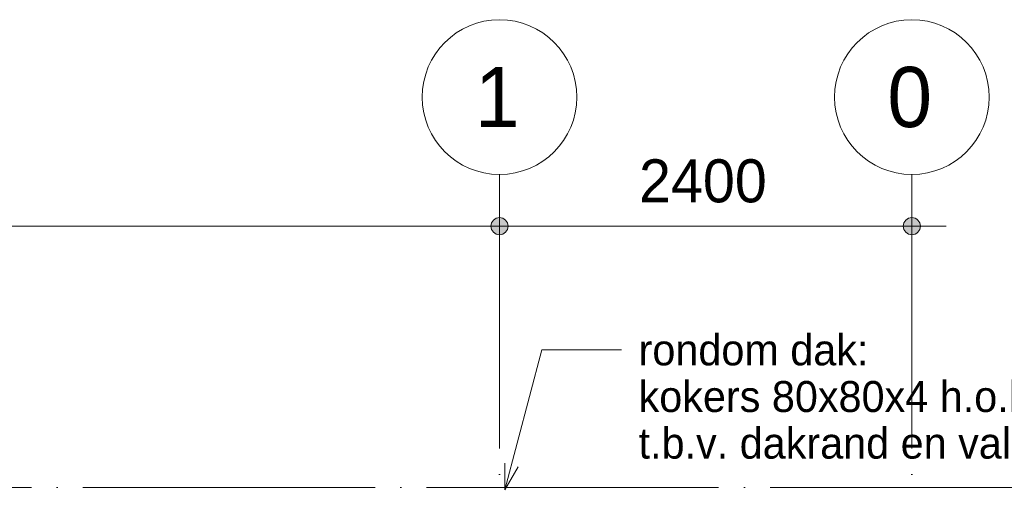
# Model space of a CAD drawing. Header units: millimetres. Extents: x 4517 to 474157, y -4632 to 9900.
# Tile 112 of 114: x 436534 to 442265, y 7158 to 9900. Entities that reach past the tile are written whole.
import ezdxf

# ---------------------------------------------------------------- set-up
doc = ezdxf.new("R2010")
doc.units = ezdxf.units.MM
doc.linetypes.add('WSP_stramienlijn', pattern=[2000, 1700, -150, 0, -150])
for name, color, linetype, lineweight in [('00_maatvoering', 8, 'Continuous', 13), ('00_maatvoering-100', 8, 'Continuous', 13), ('00_text', 7, 'Continuous', 13), ('07_stramien', 4, 'Continuous', 13), ('07_stramien - levels', 7, 'Continuous', 13)]:
    doc.layers.add(name, color=color, linetype=linetype, lineweight=lineweight)
doc.styles.add('Revittext', font='txt', dxfattribs={"height": 250})
doc.styles.add('Revittext_1', font='txt', dxfattribs={"height": 180})
doc.styles.add('Revittext_2', font='txt', dxfattribs={"height": 350})
doc.dimstyles.new('WSP_25_-_transparant', dxfattribs={"dimscale": 304.8, "dimtxt": 252.223969, "dimasz": 1.312336, "dimexe": 0.656168, "dimexo": 0.0625, "dimgap": 0.213255, "dimtad": 1, "dimdec": 0, "dimzin": 0, "dimdsep": 46, "dimtxsty": 'Revittext', "dimblk1": 'DOTSMALL', "dimblk2": 'DOTSMALL', "dimsah": 1, "dimcen": 0.09, "dimdle": 0.656168, "dimazin": 0, "dimtfac": 1, "dimtdec": 4, "dimtix": 1, "dimtmove": 0, "dimatfit": 3, "dimfxl": 0.656168, "dimfxlon": 1, "dimtvp": 1, "dimtolj": 1, "dimtzin": 0, "dimarcsym": 2})

# ---------------------------------------------------------------- blocks, each defined once
blk = doc.blocks.new('Grid - Stramienbol 9_0mm-3500-as H')
at = {"layer": '07_stramien'}
blk.add_circle((-5000, 9450), 450, dxfattribs=at)
blk = doc.blocks.new('DIMBLOCK114-as H')
at = {"layer": '00_maatvoering-100'}
h = blk.add_hatch(color=256, dxfattribs=at)
edge = h.paths.add_edge_path()
edge.add_arc((439326.9, 8699.4), 50, 0, 360)
h = blk.add_hatch(color=256, dxfattribs=at)
edge = h.paths.add_edge_path()
edge.add_arc((441726.9, 8699.4), 50, 0, 360)
for p, q in [((439326.9, 8499.4), (439326.9, 8899.4)), ((441726.9, 8499.4), (441726.9, 8899.4)), ((441926.9, 8699.4), (439326.9, 8699.4)), ((439326.9, 8699.4), (439326.9, 8499.4)), ((441726.9, 8699.4), (441726.9, 8499.4))]:
    blk.add_line(p, q, dxfattribs=at)
for centre in [(439326.9, 8699.4), (441726.9, 8699.4)]:
    blk.add_circle(centre, 50, dxfattribs=at)
at = {"layer": '00_maatvoering-100', "color": 0, "insert": (440138.8, 9088.1), "char_height": 250, "width": 931.288, "attachment_point": 1, "line_spacing_factor": 0.931288, "style": 'Revittext'}
blk.add_mtext('2400', dxfattribs=at)
blk = doc.blocks.new('_DotSmall')
at = {"color": 0, "linetype": 'ByBlock', "const_width": 0.5}
blk.add_lwpolyline([(-0.0625, 0, 1), (0.0625, 0, 1)], format="xyb", close=True, dxfattribs=at)
blk = doc.blocks.new('DIMBLOCK115-as H')
at = {"layer": '00_maatvoering-100'}
h = blk.add_hatch(color=256, dxfattribs=at)
edge = h.paths.add_edge_path()
edge.add_arc((432126.9, 8699.4), 50, 0, 360)
h = blk.add_hatch(color=256, dxfattribs=at)
edge = h.paths.add_edge_path()
edge.add_arc((439326.9, 8699.4), 50, 0, 360)
for p, q in [((432126.9, 8499.4), (432126.9, 8899.4)), ((439326.9, 8499.4), (439326.9, 8899.4)), ((439326.9, 8699.4), (432126.9, 8699.4)), ((432126.9, 8699.4), (432126.9, 8499.4)), ((439326.9, 8699.4), (439326.9, 8499.4))]:
    blk.add_line(p, q, dxfattribs=at)
for centre in [(432126.9, 8699.4), (439326.9, 8699.4)]:
    blk.add_circle(centre, 50, dxfattribs=at)
at = {"layer": '00_maatvoering-100', "color": 0, "insert": (435338.8, 9088.1), "char_height": 250, "width": 931.288, "attachment_point": 1, "line_spacing_factor": 0.931288, "style": 'Revittext'}
blk.add_mtext('7200', dxfattribs=at)

msp = doc.modelspace()

# ---------------------------------------------------------------- linework, layer by layer
at = {"layer": '00_text', "color": 250, "lineweight": 18}
for p, q in [((439358, 7165.3), (439573.5, 7980)), ((439573.5, 7980), (440036.4, 7980)), ((439358, 7165.3), (439357.5, 7320.5)), ((439358, 7165.3), (439435.2, 7300))]:
    msp.add_line(p, q, dxfattribs=at)
at = {"layer": '07_stramien', "linetype": 'WSP_stramienlijn'}
for p, q in [((439326.9, -4594.5), (439326.9, 9000)), ((441726.9, -4594.5), (441726.9, 9000))]:
    msp.add_line(p, q, dxfattribs=at)
at = {"layer": '07_stramien - levels', "linetype": 'WSP_stramienlijn'}
msp.add_line((404900.7, 7180), (445344.7, 7180), dxfattribs=at)

# ---------------------------------------------------------------- block references
at = {"layer": '07_stramien'}
for p in [(444326.9, 0), (446726.9, 0)]:
    msp.add_blockref('Grid - Stramienbol 9_0mm-3500-as H', p, dxfattribs=at)

# ---------------------------------------------------------------- texts
at = {"layer": '00_text', "lineweight": 18, "char_height": 180, "attachment_point": 1, "style": 'Revittext_1'}
for s, insert, width in [('rondom dak:', (440136.4, 8070), 1659.493), ('kokers 80x80x4 h.o.h. 2400 ', (440136.4, 7798.8), 3727.847), ('t.b.v. dakrand en valbeveiliging ', (440136.4, 7527.6), 4056.539)]:
    msp.add_mtext(s, dxfattribs=dict(at, insert=insert, width=width))
at = {"layer": '07_stramien', "char_height": 350, "width": 336.709, "attachment_point": 1, "style": 'Revittext_2'}
for s, insert in [('0', (441584.2, 9625.6)), ('1', (439184.2, 9625.6))]:
    msp.add_mtext(s, dxfattribs=dict(at, insert=insert))

# ---------------------------------------------------------------- dimensions: what is measured, and where the dimension line sits
at = {"layer": '00_maatvoering'}
for base, p1, p2, override, picture, middle in [((432126.9, 8699.4), (439326.9, 8499.4), (432126.9, 8499.4), {"dimpost": '<>', "dimfxl": 7200}, 'DIMBLOCK115-as H', (435726.9, 8892)), ((439326.9, 8699.4), (441726.9, 8499.4), (439326.9, 8499.4), {"dimpost": '<>', "dimfxl": 2400}, 'DIMBLOCK114-as H', (440526.9, 8892))]:
    dim = msp.add_linear_dim(base=base, p1=p1, p2=p2, dimstyle='WSP_25_-_transparant', override=override, dxfattribs=at)
    dim.commit()
    dim.dimension.update_dxf_attribs({"geometry": picture, "text_midpoint": middle})

doc.saveas('drawing.dxf')
